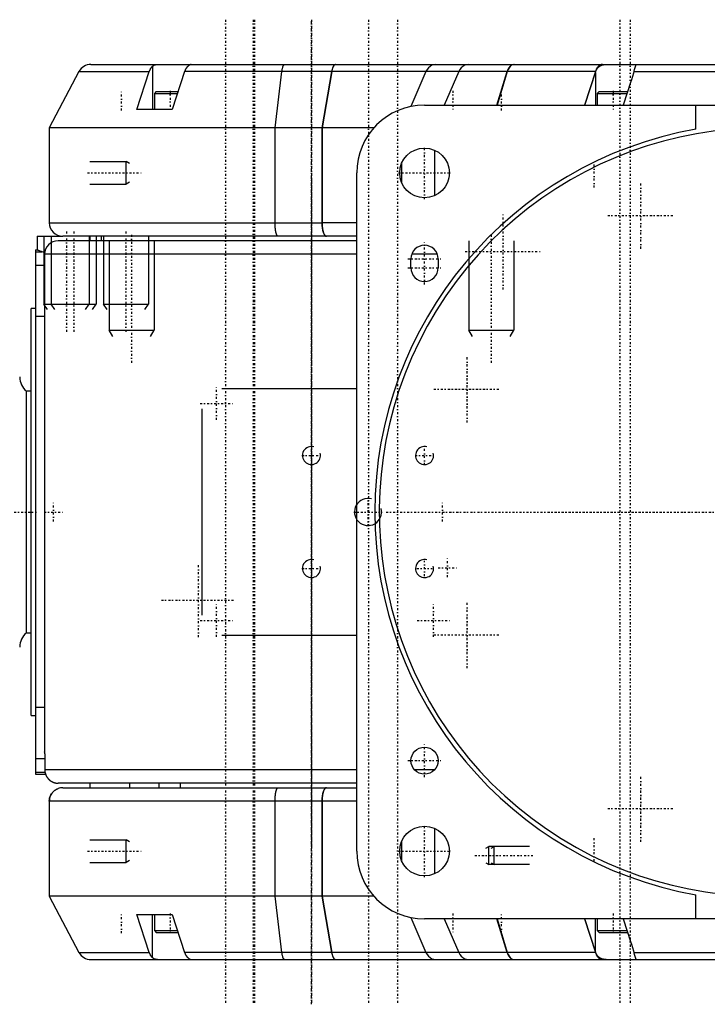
# Model space of a CAD drawing. Extents: x -545 to 345, y -109 to 109.
# Tile 2 of 4: x -164 to -12, y -109 to 109. Entities that reach past the tile are written whole.
import ezdxf

# ---------------------------------------------------------------- set-up
doc = ezdxf.new("R2010")
doc.units = 0
doc.linetypes.add('CENTER', pattern=[1.5, 0.45, -0.5, 0.05, -0.5])
for name, color, linetype in [('AM_0', 7, 'CONTINUOUS'), ('AM_10', 7, 'CONTINUOUS'), ('AM_7', 7, 'CENTER')]:
    doc.layers.add(name, color=color, linetype=linetype)

msp = doc.modelspace()

# ---------------------------------------------------------------- linework, layer by layer
at = {"layer": 'AM_0', "color": 7, "linetype": 'CONTINUOUS'}
for p, q in [((-148.75, 99), (30.75, 99)), ((-135.17, 98.57), (-135.17, 89)), ((-151.4, 97.41), (-158, 85)), ((-151.4, 97.41), (-135.85, 97.41)), ((-138.62, 89), (-135.85, 97.41)), ((-128.04, 97.41), (-130.8, 89)), ((-95.55, 97.41), (-128.04, 97.41)), ((-108.06, 85), (-106.53, 97.41)), ((-95.55, 97.41), (-97.7, 85)), ((-95.52, 97.41), (-97.67, 85)), ((-56.77, 97.41), (-95.52, 97.41)), ((-74.69, 97.41), (-78.05, 89.69)), ((-67.42, 97.41), (-70.65, 90)), ((-59.03, 90), (-56.77, 97.41)), ((-56.71, 97.41), (-58.97, 90)), ((-37.15, 97.41), (-56.71, 97.41)), ((-37.25, 97.41), (-39.61, 90.01)), ((-39.58, 90.01), (-37.15, 97.41)), ((-37.25, 97.12), (-37.25, 90)), ((-28.76, 97.41), (33.4, 97.41)), ((-29.37, 95.22), (-31.11, 90)), ((-134.33, 93), (-134.73, 92.6)), ((-134.73, 92.6), (-134.73, 89)), ((-134.73, 92.6), (-129.61, 92.6)), ((-134.33, 93), (-129.48, 93)), ((-36.41, 93), (-36.81, 92.6)), ((-36.81, 92.6), (-36.81, 90)), ((-36.81, 92.6), (-30.24, 92.6)), ((-36.41, 93), (-30.21, 93)), ((-30.14, 92.93), (-30.21, 93)), ((-75, 90), (75, 90)), ((-15, 84.68), (-15, 90)), ((-130.8, 89), (-138.62, 89)), ((-158, 85), (-158, 64)), ((-97.7, 85), (-158, 85)), ((-108.06, 64), (-108.06, 85)), ((-97.7, 85), (-97.7, 64)), ((-86.17, 85), (-97.67, 85)), ((-97.67, 85), (-97.67, 64)), ((-72.83, 80.05), (-72.83, 69.95)), ((-80.09, 77.08), (-80.09, 72.92)), ((-90, -75), (-90, 75)), ((-158, 64), (-97.7, 64)), ((-90, 64), (-97.67, 64)), ((-160.65, 61), (-160.65, 57.99)), ((-160.65, 61), (-155, 61)), ((-89.99, 61), (-155, 61)), ((-149, 61), (-149, 60)), ((-146.5, 61), (-146.5, 60)), ((-89.99, 60), (-156, 60)), ((-161, 58), (-160.65, 58)), ((-161, 58), (-161, -58)), ((-161, 57.58), (-159.63, 57.58)), ((-159, 57), (-159, -53)), ((-89.99, 57), (-159, 57)), ((-72.17, 57), (-77.82, 57)), ((-161, 54.61), (-159, 54.61)), ((-78, 54), (-78, 56)), ((-72, 56), (-72, 54)), ((-161, 45), (-162, 45)), ((-162, -45), (-162, 45)), ((-160.97, 43.27), (-161, 43.3)), ((-159, 43.27), (-160.97, 43.27)), ((-159, 43.2), (-160.97, 43.27)), ((-162, 26.75), (-163, 26.75)), ((-163, -26.75), (-163, 26.75)), ((-90, 27.25), (-119.84, 27.25)), ((-124.25, 22.84), (-124.25, -22.84)), ((-163, -26.75), (-162, -26.75)), ((-119.84, -27.25), (-90, -27.25)), ((-161, -43.3), (-160.97, -43.27)), ((-160.97, -43.27), (-159, -43.2)), ((-159, -43.27), (-160.97, -43.27)), ((-162, -45), (-161, -45)), ((-159, -53.14), (-159, -53.02)), ((-158.97, -54.61), (-161, -54.61)), ((-158.97, -55), (-158.97, -57)), ((-161, -57.58), (-158.91, -57.58)), ((-161, -58), (-158.79, -58)), ((-89.99, -57), (-158.97, -57)), ((-72.74, -57), (-77.23, -57)), ((-89.99, -60), (-156, -60)), ((-149, -60), (-149, -61)), ((-140.21, -60), (-140.21, -61)), ((-133.78, -60), (-133.78, -61)), ((-129, -60), (-129, -61)), ((-156, -61.17), (-156, -61.18)), ((-155, -61), (-89.99, -61)), ((-97.7, -64), (-157.97, -64)), ((-157.97, -64), (-157.97, -66)), ((-108.06, -85), (-108.06, -64)), ((-97.7, -64), (-97.7, -85)), ((-90, -64), (-97.67, -64)), ((-97.67, -64), (-97.67, -85)), ((-158, -68), (-158, -85)), ((-72.83, -69.95), (-72.83, -80.05)), ((-80.09, -72.92), (-80.09, -77.08)), ((-15, -90), (-15, -84.68)), ((-158, -85), (-151.4, -97.41)), ((-97.7, -85), (-158, -85)), ((-106.53, -97.41), (-108.06, -85)), ((-97.7, -85), (-95.55, -97.41)), ((-86.17, -85), (-97.67, -85)), ((-97.67, -85), (-95.52, -97.41)), ((-135.85, -97.41), (-138.62, -89)), ((-138.62, -89), (-130.8, -89)), ((-135.17, -98.57), (-135.17, -89)), ((-134.73, -89), (-134.73, -92.6)), ((-130.8, -89), (-128.04, -97.41)), ((-78.05, -89.69), (-74.69, -97.41)), ((75, -90), (-75, -90)), ((-70.65, -90), (-67.42, -97.41)), ((-56.77, -97.41), (-59.03, -90)), ((-58.97, -90), (-56.71, -97.41)), ((-39.61, -90.01), (-37.25, -97.41)), ((-37.15, -97.41), (-39.58, -90.01)), ((-37.25, -97.12), (-37.25, -90)), ((-36.81, -90), (-36.81, -92.6)), ((-31.11, -90), (-29.37, -95.22)), ((-134.73, -92.6), (-134.33, -93)), ((-134.73, -92.6), (-129.61, -92.6)), ((-134.33, -93), (-129.48, -93)), ((-36.81, -92.6), (-36.41, -93)), ((-36.81, -92.6), (-30.24, -92.6)), ((-36.41, -93), (-30.21, -93)), ((-30.21, -93), (-30.14, -92.93)), ((-151.4, -97.41), (-135.85, -97.41)), ((-95.55, -97.41), (-128.04, -97.41)), ((-56.77, -97.41), (-95.52, -97.41)), ((-37.15, -97.41), (-56.71, -97.41)), ((-28.76, -97.41), (33.4, -97.41)), ((-148.75, -99), (30.75, -99)), ((-134.03, -99), (-126.57, -99))]:
    msp.add_line(p, q, dxfattribs=at)
for points in [[(-94.69, 99), (-94.86, 98.95), (-95.03, 98.81), (-95.19, 98.57), (-95.33, 98.25), (-95.45, 97.86), (-95.55, 97.41)], [(-72.52, 99), (-72.96, 98.95), (-73.38, 98.81), (-73.78, 98.57), (-74.14, 98.25), (-74.44, 97.86), (-74.69, 97.41)], [(-65.25, 99), (-65.7, 98.95), (-66.12, 98.81), (-66.52, 98.57), (-66.88, 98.25), (-67.18, 97.86), (-67.42, 97.41)], [(-55.25, 99), (-55.56, 98.95), (-55.85, 98.81), (-56.13, 98.57), (-56.38, 98.25), (-56.6, 97.86), (-56.77, 97.41)], [(-55.19, 99), (-55.5, 98.95), (-55.8, 98.81), (-56.08, 98.57), (-56.33, 98.25), (-56.54, 97.86), (-56.71, 97.41)], [(-97.7, 64), (-97.68, 63.41), (-97.62, 62.85), (-97.53, 62.33), (-97.41, 61.88), (-97.26, 61.51), (-97.09, 61.23), (-96.91, 61.06), (-96.72, 61)], [(-96.72, -61), (-96.91, -61.06), (-97.09, -61.23), (-97.26, -61.51), (-97.41, -61.88), (-97.53, -62.33), (-97.62, -62.85), (-97.68, -63.41), (-97.7, -64)], [(-95.55, -97.41), (-95.45, -97.86), (-95.33, -98.25), (-95.19, -98.57), (-95.03, -98.81), (-94.86, -98.95), (-94.69, -99)], [(-74.69, -97.41), (-74.44, -97.86), (-74.14, -98.25), (-73.78, -98.57), (-73.38, -98.81), (-72.96, -98.95), (-72.52, -99)], [(-67.42, -97.41), (-67.18, -97.86), (-66.88, -98.25), (-66.52, -98.57), (-66.12, -98.81), (-65.7, -98.95), (-65.25, -99)], [(-56.77, -97.41), (-56.6, -97.86), (-56.38, -98.25), (-56.13, -98.57), (-55.85, -98.81), (-55.56, -98.95), (-55.25, -99)], [(-56.71, -97.41), (-56.54, -97.86), (-56.33, -98.25), (-56.08, -98.57), (-55.8, -98.81), (-55.5, -98.95), (-55.19, -99)]]:
    msp.add_lwpolyline(points, dxfattribs=at)
for points in [[(-135.85, 97.41, 0), (-135.83, 97.45, 0), (-135.81, 97.53, 0), (-135.78, 97.6, 0), (-135.76, 97.64, 0), (-135.75, 97.68, 0), (-135.71, 97.76, 0), (-135.68, 97.83, 0), (-135.65, 97.9, 0), (-135.61, 97.97, 0), (-135.57, 98.03, 0), (-135.56, 98.07, 0), (-135.54, 98.1, 0), (-135.5, 98.16, 0), (-135.46, 98.21, 0), (-135.42, 98.27, 0), (-135.38, 98.33, 0), (-135.33, 98.39, 0), (-135.31, 98.41, 0), (-135.29, 98.44, 0), (-135.24, 98.49, 0), (-135.19, 98.54, 0), (-135.17, 98.57, 0)], [(-135.17, 98.57, 0), (-135.15, 98.59, 0), (-135.1, 98.63, 0), (-135.04, 98.68, 0), (-135.02, 98.7, 0), (-134.99, 98.72, 0), (-134.93, 98.75, 0), (-134.88, 98.79, 0), (-134.82, 98.82, 0), (-134.76, 98.85, 0), (-134.7, 98.88, 0), (-134.66, 98.89, 0), (-134.63, 98.9, 0), (-134.57, 98.92, 0), (-134.5, 98.94, 0), (-134.43, 98.96, 0), (-134.36, 98.97, 0), (-134.29, 98.98, 0), (-134.26, 98.99, 0), (-134.22, 98.99, 0), (-134.15, 99, 0), (-134.07, 99, 0), (-134.03, 99, 0)], [(-127.29, 98.63, 0), (-127.32, 98.61, 0), (-127.37, 98.56, 0), (-127.42, 98.5, 0), (-127.45, 98.48, 0), (-127.47, 98.45, 0), (-127.52, 98.39, 0), (-127.57, 98.33, 0), (-127.61, 98.27, 0), (-127.66, 98.21, 0), (-127.7, 98.14, 0), (-127.72, 98.11, 0), (-127.74, 98.08, 0), (-127.78, 98.01, 0), (-127.82, 97.94, 0), (-127.85, 97.86, 0), (-127.89, 97.78, 0), (-127.93, 97.7, 0), (-127.94, 97.66, 0), (-127.96, 97.62, 0), (-127.99, 97.54, 0), (-128.02, 97.45, 0), (-128.04, 97.41, 0)], [(-126.57, 99, 0), (-126.59, 99, 0), (-126.62, 99, 0), (-126.66, 98.99, 0), (-126.67, 98.99, 0), (-126.69, 98.99, 0), (-126.73, 98.98, 0), (-126.76, 98.97, 0), (-126.8, 98.95, 0), (-126.84, 98.94, 0), (-126.88, 98.92, 0), (-126.9, 98.91, 0), (-126.92, 98.9, 0), (-126.96, 98.87, 0), (-127, 98.85, 0), (-127.05, 98.82, 0), (-127.09, 98.79, 0), (-127.13, 98.76, 0), (-127.16, 98.74, 0), (-127.18, 98.73, 0), (-127.22, 98.69, 0), (-127.27, 98.65, 0), (-127.29, 98.63, 0)], [(-106.53, 97.41, 0), (-106.52, 97.49, 0), (-106.5, 97.64, 0), (-106.48, 97.79, 0), (-106.46, 97.86, 0), (-106.45, 97.93, 0), (-106.42, 98.07, 0), (-106.39, 98.19, 0), (-106.36, 98.31, 0), (-106.33, 98.42, 0), (-106.3, 98.52, 0), (-106.28, 98.57, 0), (-106.26, 98.62, 0), (-106.23, 98.7, 0), (-106.19, 98.77, 0), (-106.15, 98.84, 0), (-106.11, 98.89, 0), (-106.07, 98.93, 0), (-106.05, 98.95, 0), (-106.03, 98.97, 0), (-105.99, 98.99, 0), (-105.95, 99, 0), (-105.93, 99, 0)], [(-94.66, 99, 0), (-94.68, 99, 0), (-94.74, 98.99, 0), (-94.8, 98.97, 0), (-94.83, 98.95, 0), (-94.86, 98.93, 0), (-94.92, 98.89, 0), (-94.98, 98.84, 0), (-95.03, 98.77, 0), (-95.08, 98.7, 0), (-95.13, 98.62, 0), (-95.16, 98.58, 0), (-95.18, 98.53, 0), (-95.23, 98.42, 0), (-95.28, 98.31, 0), (-95.32, 98.19, 0), (-95.36, 98.07, 0), (-95.4, 97.94, 0), (-95.42, 97.87, 0), (-95.44, 97.8, 0), (-95.47, 97.65, 0), (-95.51, 97.49, 0), (-95.52, 97.41, 0)], [(-35.66, 99, 0), (-35.71, 99, 0), (-35.82, 98.99, 0), (-35.93, 98.97, 0), (-35.98, 98.95, 0), (-36.03, 98.93, 0), (-36.14, 98.89, 0), (-36.24, 98.84, 0), (-36.34, 98.77, 0), (-36.44, 98.7, 0), (-36.54, 98.62, 0), (-36.59, 98.57, 0), (-36.63, 98.52, 0), (-36.72, 98.42, 0), (-36.81, 98.31, 0), (-36.89, 98.19, 0), (-36.97, 98.06, 0), (-37.04, 97.93, 0), (-37.07, 97.86, 0), (-37.1, 97.79, 0), (-37.17, 97.64, 0), (-37.22, 97.49, 0), (-37.25, 97.41, 0)], [(-37.15, 97.41, 0), (-37.12, 97.49, 0), (-37.06, 97.65, 0), (-36.98, 97.81, 0), (-36.94, 97.88, 0), (-36.9, 97.96, 0), (-36.81, 98.09, 0), (-36.71, 98.23, 0), (-36.6, 98.35, 0), (-36.49, 98.46, 0), (-36.42, 98.52, 0), (-36.4, 98.54, 0), (-36.38, 98.55, 0), (-36.36, 98.56, 0), (-36.35, 98.57, 0), (-36.33, 98.58, 0), (-36.31, 98.6, 0), (-36.3, 98.61, 0), (-36.29, 98.61, 0), (-36.27, 98.63, 0), (-36.24, 98.64, 0), (-36.23, 98.65, 0), (-36.22, 98.66, 0), (-36.2, 98.67, 0), (-36.17, 98.69, 0), (-36.15, 98.7, 0), (-36.13, 98.71, 0), (-36.1, 98.73, 0), (-36.09, 98.73, 0), (-36.08, 98.74, 0), (-36.05, 98.75, 0), (-36.03, 98.76, 0), (-35.94, 98.8, 0), (-35.79, 98.86, 0), (-35.63, 98.91, 0), (-35.46, 98.94, 0), (-35.38, 98.96, 0), (-35.29, 98.97, 0), (-35.12, 98.99, 0), (-34.94, 99, 0), (-34.85, 99, 0)], [(-28.31, 98.94, 0), (-28.31, 98.93, 0), (-28.31, 98.9, 0), (-28.32, 98.86, 0), (-28.33, 98.83, 0), (-28.34, 98.81, 0), (-28.35, 98.75, 0), (-28.37, 98.69, 0), (-28.4, 98.63, 0), (-28.42, 98.55, 0), (-28.45, 98.47, 0), (-28.47, 98.43, 0), (-28.48, 98.38, 0), (-28.51, 98.29, 0), (-28.55, 98.19, 0), (-28.58, 98.08, 0), (-28.62, 97.97, 0), (-28.65, 97.85, 0), (-28.67, 97.79, 0), (-28.68, 97.73, 0), (-28.72, 97.61, 0), (-28.75, 97.48, 0), (-28.76, 97.41, 0)], [(-28.36, 99, 0), (-28.35, 99, 0), (-28.35, 99, 0), (-28.34, 99, 0), (-28.34, 99, 0), (-28.34, 99, 0), (-28.34, 99, 0), (-28.33, 98.99, 0), (-28.33, 98.99, 0), (-28.33, 98.99, 0), (-28.32, 98.99, 0), (-28.32, 98.99, 0), (-28.32, 98.98, 0), (-28.32, 98.98, 0), (-28.32, 98.98, 0), (-28.31, 98.97, 0), (-28.31, 98.97, 0), (-28.31, 98.96, 0), (-28.31, 98.96, 0), (-28.31, 98.96, 0), (-28.31, 98.95, 0), (-28.31, 98.95, 0), (-28.31, 98.94, 0)], [(-28.76, 97.41, 0), (-28.85, 97.05, 0), (-29.03, 96.32, 0), (-29.25, 95.59, 0), (-29.37, 95.22, 0)], [(-107.36, 61, 0), (-107.36, 61, 0), (-107.38, 61, 0), (-107.39, 61, 0), (-107.39, 61, 0), (-107.4, 61, 0), (-107.41, 61.01, 0), (-107.42, 61.01, 0), (-107.43, 61.01, 0), (-107.44, 61.02, 0), (-107.45, 61.02, 0), (-107.45, 61.03, 0), (-107.46, 61.03, 0), (-107.47, 61.03, 0), (-107.48, 61.04, 0), (-107.49, 61.05, 0), (-107.5, 61.06, 0), (-107.51, 61.07, 0), (-107.51, 61.07, 0), (-107.52, 61.08, 0), (-107.53, 61.09, 0), (-107.53, 61.1, 0), (-107.54, 61.1, 0), (-107.54, 61.11, 0), (-107.55, 61.12, 0), (-107.56, 61.13, 0), (-107.57, 61.14, 0), (-107.57, 61.14, 0), (-107.58, 61.16, 0), (-107.59, 61.17, 0), (-107.6, 61.19, 0), (-107.61, 61.2, 0), (-107.62, 61.22, 0), (-107.63, 61.23, 0), (-107.63, 61.24, 0), (-107.64, 61.25, 0), (-107.65, 61.27, 0), (-107.66, 61.29, 0), (-107.67, 61.31, 0), (-107.68, 61.33, 0), (-107.68, 61.34, 0), (-107.69, 61.35, 0), (-107.69, 61.37, 0), (-107.7, 61.39, 0), (-107.71, 61.41, 0), (-107.72, 61.43, 0), (-107.73, 61.46, 0), (-107.73, 61.47, 0), (-107.74, 61.48, 0), (-107.75, 61.5, 0), (-107.76, 61.53, 0), (-107.76, 61.55, 0), (-107.77, 61.58, 0), (-107.78, 61.6, 0), (-107.78, 61.62, 0), (-107.79, 61.63, 0), (-107.8, 61.66, 0), (-107.8, 61.69, 0), (-107.81, 61.71, 0), (-107.82, 61.74, 0), (-107.83, 61.77, 0), (-107.83, 61.79, 0), (-107.83, 61.8, 0), (-107.84, 61.83, 0), (-107.85, 61.86, 0), (-107.85, 61.88, 0), (-107.86, 61.89, 0), (-107.86, 61.92, 0), (-107.87, 61.95, 0), (-107.87, 61.97, 0), (-107.88, 61.99, 0), (-107.88, 62.02, 0), (-107.89, 62.05, 0), (-107.9, 62.09, 0), (-107.9, 62.12, 0), (-107.91, 62.15, 0), (-107.91, 62.17, 0), (-107.92, 62.19, 0), (-107.92, 62.22, 0), (-107.93, 62.26, 0), (-107.93, 62.29, 0), (-107.94, 62.33, 0), (-107.95, 62.37, 0), (-107.95, 62.39, 0), (-107.95, 62.4, 0), (-107.96, 62.44, 0), (-107.96, 62.48, 0), (-107.97, 62.52, 0), (-107.97, 62.55, 0), (-107.98, 62.59, 0), (-107.98, 62.61, 0), (-107.98, 62.63, 0), (-107.99, 62.67, 0), (-107.99, 62.71, 0), (-108, 62.75, 0), (-108, 62.79, 0), (-108, 62.83, 0), (-108.01, 62.85, 0), (-108.01, 62.87, 0), (-108.01, 62.91, 0), (-108.02, 62.95, 0), (-108.02, 62.99, 0), (-108.02, 63.03, 0), (-108.03, 63.08, 0), (-108.03, 63.1, 0), (-108.03, 63.12, 0), (-108.03, 63.16, 0), (-108.03, 63.2, 0), (-108.04, 63.22, 0), (-108.04, 63.24, 0), (-108.04, 63.29, 0), (-108.04, 63.33, 0), (-108.04, 63.35, 0), (-108.04, 63.37, 0), (-108.05, 63.41, 0), (-108.05, 63.46, 0), (-108.05, 63.5, 0), (-108.05, 63.54, 0), (-108.05, 63.59, 0), (-108.05, 63.61, 0), (-108.05, 63.63, 0), (-108.06, 63.67, 0), (-108.06, 63.72, 0), (-108.06, 63.76, 0), (-108.06, 63.8, 0), (-108.06, 63.85, 0), (-108.06, 63.87, 0), (-108.06, 63.89, 0), (-108.06, 63.93, 0), (-108.06, 63.98, 0), (-108.06, 64, 0)], [(-97.67, 64, 0), (-97.67, 63.98, 0), (-97.67, 63.94, 0), (-97.67, 63.9, 0), (-97.67, 63.87, 0), (-97.67, 63.85, 0), (-97.67, 63.81, 0), (-97.67, 63.77, 0), (-97.67, 63.72, 0), (-97.67, 63.68, 0), (-97.66, 63.64, 0), (-97.66, 63.61, 0), (-97.66, 63.59, 0), (-97.66, 63.55, 0), (-97.66, 63.5, 0), (-97.66, 63.46, 0), (-97.65, 63.41, 0), (-97.65, 63.37, 0), (-97.65, 63.35, 0), (-97.65, 63.33, 0), (-97.64, 63.28, 0), (-97.64, 63.24, 0), (-97.64, 63.22, 0), (-97.64, 63.2, 0), (-97.63, 63.15, 0), (-97.63, 63.11, 0), (-97.63, 63.09, 0), (-97.62, 63.07, 0), (-97.62, 63.03, 0), (-97.61, 62.99, 0), (-97.61, 62.95, 0), (-97.6, 62.91, 0), (-97.6, 62.87, 0), (-97.6, 62.85, 0), (-97.59, 62.83, 0), (-97.59, 62.79, 0), (-97.58, 62.76, 0), (-97.58, 62.72, 0), (-97.57, 62.68, 0), (-97.56, 62.64, 0), (-97.56, 62.62, 0), (-97.56, 62.6, 0), (-97.55, 62.56, 0), (-97.54, 62.52, 0), (-97.54, 62.48, 0), (-97.53, 62.45, 0), (-97.52, 62.41, 0), (-97.52, 62.39, 0), (-97.51, 62.37, 0), (-97.51, 62.33, 0), (-97.5, 62.3, 0), (-97.49, 62.26, 0), (-97.48, 62.22, 0), (-97.47, 62.19, 0), (-97.47, 62.17, 0), (-97.46, 62.15, 0), (-97.45, 62.12, 0), (-97.45, 62.08, 0), (-97.44, 62.05, 0), (-97.43, 62.02, 0), (-97.42, 61.98, 0), (-97.41, 61.97, 0), (-97.41, 61.95, 0), (-97.4, 61.92, 0), (-97.39, 61.89, 0), (-97.38, 61.88, 0), (-97.38, 61.86, 0), (-97.37, 61.83, 0), (-97.36, 61.81, 0), (-97.35, 61.79, 0), (-97.35, 61.78, 0), (-97.34, 61.75, 0), (-97.33, 61.72, 0), (-97.32, 61.69, 0), (-97.31, 61.66, 0), (-97.3, 61.64, 0), (-97.29, 61.62, 0), (-97.28, 61.61, 0), (-97.27, 61.58, 0), (-97.26, 61.56, 0), (-97.25, 61.53, 0), (-97.24, 61.51, 0), (-97.22, 61.48, 0), (-97.22, 61.47, 0), (-97.21, 61.46, 0), (-97.2, 61.43, 0), (-97.19, 61.41, 0), (-97.17, 61.39, 0), (-97.16, 61.37, 0), (-97.15, 61.35, 0), (-97.14, 61.34, 0), (-97.14, 61.33, 0), (-97.12, 61.31, 0), (-97.11, 61.29, 0), (-97.1, 61.27, 0), (-97.09, 61.25, 0), (-97.07, 61.24, 0), (-97.07, 61.23, 0), (-97.06, 61.22, 0), (-97.05, 61.2, 0), (-97.04, 61.19, 0), (-97.02, 61.18, 0), (-97.01, 61.16, 0), (-97, 61.15, 0), (-96.99, 61.14, 0), (-96.98, 61.13, 0), (-96.97, 61.12, 0), (-96.95, 61.11, 0), (-96.95, 61.1, 0), (-96.94, 61.1, 0), (-96.93, 61.09, 0), (-96.91, 61.08, 0), (-96.91, 61.07, 0), (-96.9, 61.07, 0), (-96.88, 61.06, 0), (-96.87, 61.05, 0), (-96.86, 61.04, 0), (-96.84, 61.03, 0), (-96.83, 61.03, 0), (-96.82, 61.02, 0), (-96.81, 61.02, 0), (-96.8, 61.02, 0), (-96.78, 61.01, 0), (-96.77, 61.01, 0), (-96.76, 61.01, 0), (-96.74, 61, 0), (-96.73, 61, 0), (-96.73, 61, 0), (-96.71, 61, 0), (-96.7, 61, 0), (-96.69, 61, 0)], [(-159.63, 57.58, 0), (-159.68, 57.6, 0), (-159.79, 57.63, 0), (-159.89, 57.66, 0), (-159.94, 57.68, 0), (-159.98, 57.69, 0), (-160.07, 57.73, 0), (-160.15, 57.76, 0), (-160.23, 57.78, 0), (-160.3, 57.81, 0), (-160.36, 57.84, 0), (-160.39, 57.85, 0), (-160.42, 57.86, 0), (-160.47, 57.88, 0), (-160.52, 57.9, 0), (-160.55, 57.92, 0), (-160.59, 57.94, 0), (-160.61, 57.95, 0), (-160.62, 57.96, 0), (-160.63, 57.96, 0), (-160.64, 57.97, 0), (-160.65, 57.98, 0), (-160.65, 57.99, 0)], [(-158.98, 57.41, 0), (-159.1, 57.44, 0), (-159.32, 57.49, 0), (-159.53, 57.55, 0), (-159.63, 57.58, 0)], [(-159, -53, 0), (-159, -53, 0), (-159, -53, 0), (-159, -53, 0), (-159, -53, 0), (-159, -53, 0), (-159, -53, 0), (-159, -53.01, 0), (-159, -53.01, 0), (-159, -53.01, 0), (-159, -53.01, 0), (-159, -53.02, 0), (-159, -53.02, 0), (-159, -53.02, 0), (-159, -53.03, 0), (-159, -53.03, 0), (-159, -53.04, 0), (-159, -53.04, 0), (-159, -53.05, 0), (-159, -53.05, 0), (-159, -53.06, 0), (-159, -53.06, 0), (-159, -53.07, 0), (-159, -53.07, 0), (-159, -53.08, 0), (-159, -53.09, 0), (-159, -53.09, 0), (-159, -53.1, 0), (-159, -53.11, 0), (-159, -53.12, 0), (-159, -53.13, 0), (-159, -53.14, 0), (-159, -53.15, 0), (-159, -53.15, 0), (-158.99, -53.16, 0), (-158.99, -53.17, 0), (-158.99, -53.18, 0), (-158.99, -53.19, 0), (-158.99, -53.21, 0), (-158.99, -53.22, 0), (-158.99, -53.23, 0), (-158.99, -53.23, 0), (-158.99, -53.25, 0), (-158.99, -53.26, 0), (-158.99, -53.28, 0), (-158.99, -53.29, 0), (-158.99, -53.31, 0), (-158.99, -53.32, 0), (-158.99, -53.32, 0), (-158.99, -53.34, 0), (-158.99, -53.36, 0), (-158.99, -53.37, 0), (-158.99, -53.39, 0), (-158.99, -53.41, 0), (-158.99, -53.42, 0), (-158.99, -53.43, 0), (-158.99, -53.44, 0), (-158.99, -53.46, 0), (-158.99, -53.48, 0), (-158.99, -53.5, 0), (-158.98, -53.52, 0), (-158.98, -53.53, 0), (-158.98, -53.54, 0), (-158.98, -53.56, 0), (-158.98, -53.58, 0), (-158.98, -53.59, 0), (-158.98, -53.6, 0), (-158.98, -53.62, 0), (-158.98, -53.64, 0), (-158.98, -53.65, 0), (-158.98, -53.66, 0), (-158.98, -53.68, 0), (-158.98, -53.7, 0), (-158.98, -53.72, 0), (-158.98, -53.74, 0), (-158.98, -53.77, 0), (-158.98, -53.78, 0), (-158.98, -53.79, 0), (-158.98, -53.81, 0), (-158.98, -53.84, 0), (-158.98, -53.86, 0), (-158.98, -53.88, 0), (-158.98, -53.91, 0), (-158.98, -53.92, 0), (-158.98, -53.93, 0), (-158.98, -53.96, 0), (-158.97, -53.98, 0), (-158.97, -54.01, 0), (-158.97, -54.03, 0), (-158.97, -54.06, 0), (-158.97, -54.07, 0), (-158.97, -54.09, 0), (-158.97, -54.11, 0), (-158.97, -54.14, 0), (-158.97, -54.17, 0), (-158.97, -54.19, 0), (-158.97, -54.22, 0), (-158.97, -54.23, 0), (-158.97, -54.25, 0), (-158.97, -54.28, 0), (-158.97, -54.3, 0), (-158.97, -54.33, 0), (-158.97, -54.36, 0), (-158.97, -54.39, 0), (-158.97, -54.4, 0), (-158.97, -54.42, 0), (-158.97, -54.44, 0), (-158.97, -54.47, 0), (-158.97, -54.49, 0), (-158.97, -54.5, 0), (-158.97, -54.53, 0), (-158.97, -54.56, 0), (-158.97, -54.57, 0), (-158.97, -54.59, 0), (-158.97, -54.62, 0), (-158.97, -54.64, 0), (-158.97, -54.67, 0), (-158.97, -54.7, 0), (-158.97, -54.73, 0), (-158.97, -54.74, 0), (-158.97, -54.76, 0), (-158.97, -54.79, 0), (-158.97, -54.82, 0), (-158.97, -54.84, 0), (-158.97, -54.87, 0), (-158.97, -54.9, 0), (-158.97, -54.92, 0), (-158.97, -54.93, 0), (-158.97, -54.96, 0), (-158.97, -54.99, 0), (-158.97, -55, 0)], [(-158.97, -57, 0), (-158.97, -57.02, 0), (-158.97, -57.06, 0), (-158.96, -57.1, 0), (-158.96, -57.12, 0), (-158.96, -57.15, 0), (-158.96, -57.19, 0), (-158.96, -57.23, 0), (-158.95, -57.27, 0), (-158.95, -57.32, 0), (-158.94, -57.36, 0), (-158.94, -57.38, 0), (-158.94, -57.41, 0), (-158.93, -57.45, 0), (-158.93, -57.49, 0), (-158.92, -57.54, 0), (-158.91, -57.58, 0), (-158.9, -57.62, 0), (-158.9, -57.65, 0), (-158.89, -57.67, 0), (-158.88, -57.71, 0), (-158.87, -57.75, 0), (-158.86, -57.78, 0), (-158.86, -57.8, 0), (-158.85, -57.84, 0), (-158.83, -57.88, 0), (-158.83, -57.9, 0), (-158.82, -57.92, 0), (-158.81, -57.96, 0), (-158.79, -58, 0), (-158.78, -58.04, 0), (-158.76, -58.08, 0), (-158.75, -58.12, 0), (-158.74, -58.14, 0), (-158.73, -58.16, 0), (-158.72, -58.2, 0), (-158.7, -58.24, 0), (-158.68, -58.27, 0), (-158.66, -58.31, 0), (-158.64, -58.35, 0), (-158.63, -58.37, 0), (-158.63, -58.39, 0), (-158.6, -58.43, 0), (-158.58, -58.47, 0), (-158.56, -58.5, 0), (-158.54, -58.54, 0), (-158.52, -58.58, 0), (-158.5, -58.6, 0), (-158.49, -58.62, 0), (-158.47, -58.65, 0), (-158.44, -58.69, 0), (-158.42, -58.73, 0), (-158.39, -58.76, 0), (-158.37, -58.8, 0), (-158.35, -58.82, 0), (-158.34, -58.84, 0), (-158.31, -58.87, 0), (-158.28, -58.9, 0), (-158.26, -58.94, 0), (-158.23, -58.97, 0), (-158.2, -59, 0), (-158.19, -59.02, 0), (-158.17, -59.03, 0), (-158.14, -59.06, 0), (-158.11, -59.09, 0), (-158.1, -59.11, 0), (-158.08, -59.12, 0), (-158.06, -59.15, 0), (-158.03, -59.18, 0), (-158.01, -59.2, 0), (-157.99, -59.21, 0), (-157.96, -59.24, 0), (-157.93, -59.27, 0), (-157.9, -59.29, 0), (-157.86, -59.32, 0), (-157.83, -59.35, 0), (-157.81, -59.36, 0), (-157.8, -59.38, 0), (-157.76, -59.4, 0), (-157.72, -59.43, 0), (-157.69, -59.46, 0), (-157.65, -59.48, 0), (-157.61, -59.51, 0), (-157.6, -59.52, 0), (-157.58, -59.53, 0), (-157.54, -59.55, 0), (-157.5, -59.58, 0), (-157.46, -59.6, 0), (-157.43, -59.62, 0), (-157.39, -59.64, 0), (-157.37, -59.65, 0), (-157.35, -59.66, 0), (-157.31, -59.68, 0), (-157.27, -59.7, 0), (-157.23, -59.72, 0), (-157.19, -59.74, 0), (-157.16, -59.75, 0), (-157.14, -59.76, 0), (-157.12, -59.77, 0), (-157.08, -59.78, 0), (-157.04, -59.8, 0), (-157, -59.81, 0), (-156.96, -59.83, 0), (-156.92, -59.84, 0), (-156.9, -59.85, 0), (-156.88, -59.86, 0), (-156.84, -59.87, 0), (-156.8, -59.88, 0), (-156.78, -59.89, 0), (-156.76, -59.89, 0), (-156.71, -59.91, 0), (-156.67, -59.92, 0), (-156.65, -59.92, 0), (-156.63, -59.93, 0), (-156.58, -59.94, 0), (-156.54, -59.94, 0), (-156.5, -59.95, 0), (-156.45, -59.96, 0), (-156.41, -59.97, 0), (-156.39, -59.97, 0), (-156.36, -59.97, 0), (-156.32, -59.98, 0), (-156.28, -59.98, 0), (-156.23, -59.99, 0), (-156.19, -59.99, 0), (-156.15, -59.99, 0), (-156.13, -60, 0), (-156.1, -60, 0), (-156.06, -60, 0), (-156.02, -60, 0), (-156, -60, 0)], [(-157.97, -64, 0), (-157.96, -63.9, 0), (-157.95, -63.7, 0), (-157.92, -63.5, 0), (-157.9, -63.39, 0), (-157.88, -63.29, 0), (-157.82, -63.09, 0), (-157.76, -62.9, 0), (-157.68, -62.73, 0), (-157.59, -62.54, 0), (-157.48, -62.37, 0), (-157.42, -62.28, 0), (-157.36, -62.2, 0), (-157.23, -62.04, 0), (-157.1, -61.89, 0), (-156.96, -61.76, 0), (-156.8, -61.63, 0), (-156.63, -61.5, 0), (-156.54, -61.45, 0), (-156.45, -61.39, 0), (-156.27, -61.3, 0), (-156.09, -61.22, 0), (-156, -61.18, 0)], [(-156, -61.18, 0), (-156.09, -61.22, 0), (-156.27, -61.3, 0), (-156.45, -61.39, 0), (-156.54, -61.45, 0), (-156.63, -61.5, 0), (-156.8, -61.63, 0), (-156.96, -61.76, 0), (-157.1, -61.89, 0), (-157.23, -62.04, 0), (-157.36, -62.2, 0), (-157.42, -62.28, 0), (-157.48, -62.37, 0), (-157.59, -62.54, 0), (-157.68, -62.73, 0), (-157.76, -62.9, 0), (-157.82, -63.09, 0), (-157.88, -63.29, 0), (-157.9, -63.39, 0), (-157.92, -63.5, 0), (-157.95, -63.7, 0), (-157.96, -63.9, 0), (-157.97, -64, 0)], [(-108.06, -64, 0), (-108.06, -63.98, 0), (-108.06, -63.93, 0), (-108.06, -63.89, 0), (-108.06, -63.87, 0), (-108.06, -63.85, 0), (-108.06, -63.8, 0), (-108.06, -63.76, 0), (-108.06, -63.72, 0), (-108.06, -63.67, 0), (-108.05, -63.63, 0), (-108.05, -63.61, 0), (-108.05, -63.59, 0), (-108.05, -63.54, 0), (-108.05, -63.5, 0), (-108.05, -63.46, 0), (-108.05, -63.41, 0), (-108.04, -63.37, 0), (-108.04, -63.35, 0), (-108.04, -63.33, 0), (-108.04, -63.29, 0), (-108.04, -63.24, 0), (-108.04, -63.22, 0), (-108.03, -63.2, 0), (-108.03, -63.16, 0), (-108.03, -63.12, 0), (-108.03, -63.1, 0), (-108.03, -63.08, 0), (-108.02, -63.03, 0), (-108.02, -62.99, 0), (-108.02, -62.95, 0), (-108.01, -62.91, 0), (-108.01, -62.87, 0), (-108.01, -62.85, 0), (-108, -62.83, 0), (-108, -62.79, 0), (-108, -62.75, 0), (-107.99, -62.71, 0), (-107.99, -62.67, 0), (-107.98, -62.63, 0), (-107.98, -62.61, 0), (-107.98, -62.59, 0), (-107.97, -62.55, 0), (-107.97, -62.52, 0), (-107.96, -62.48, 0), (-107.96, -62.44, 0), (-107.95, -62.4, 0), (-107.95, -62.39, 0), (-107.95, -62.37, 0), (-107.94, -62.33, 0), (-107.93, -62.29, 0), (-107.93, -62.26, 0), (-107.92, -62.22, 0), (-107.92, -62.19, 0), (-107.91, -62.17, 0), (-107.91, -62.15, 0), (-107.9, -62.12, 0), (-107.9, -62.09, 0), (-107.89, -62.05, 0), (-107.88, -62.02, 0), (-107.88, -61.99, 0), (-107.87, -61.97, 0), (-107.87, -61.95, 0), (-107.86, -61.92, 0), (-107.86, -61.89, 0), (-107.85, -61.88, 0), (-107.85, -61.86, 0), (-107.84, -61.83, 0), (-107.83, -61.8, 0), (-107.83, -61.79, 0), (-107.83, -61.77, 0), (-107.82, -61.74, 0), (-107.81, -61.71, 0), (-107.8, -61.69, 0), (-107.8, -61.66, 0), (-107.79, -61.63, 0), (-107.78, -61.62, 0), (-107.78, -61.6, 0), (-107.77, -61.58, 0), (-107.76, -61.55, 0), (-107.76, -61.53, 0), (-107.75, -61.5, 0), (-107.74, -61.48, 0), (-107.73, -61.47, 0), (-107.73, -61.46, 0), (-107.72, -61.43, 0), (-107.71, -61.41, 0), (-107.7, -61.39, 0), (-107.69, -61.37, 0), (-107.69, -61.35, 0), (-107.68, -61.34, 0), (-107.68, -61.33, 0), (-107.67, -61.31, 0), (-107.66, -61.29, 0), (-107.65, -61.27, 0), (-107.64, -61.25, 0), (-107.63, -61.24, 0), (-107.63, -61.23, 0), (-107.62, -61.22, 0), (-107.61, -61.2, 0), (-107.6, -61.19, 0), (-107.59, -61.17, 0), (-107.58, -61.16, 0), (-107.57, -61.14, 0), (-107.57, -61.14, 0), (-107.56, -61.13, 0), (-107.55, -61.12, 0), (-107.54, -61.11, 0), (-107.54, -61.1, 0), (-107.53, -61.1, 0), (-107.53, -61.09, 0), (-107.52, -61.08, 0), (-107.51, -61.07, 0), (-107.51, -61.07, 0), (-107.5, -61.06, 0), (-107.49, -61.05, 0), (-107.48, -61.04, 0), (-107.47, -61.03, 0), (-107.46, -61.03, 0), (-107.45, -61.03, 0), (-107.45, -61.02, 0), (-107.44, -61.02, 0), (-107.43, -61.01, 0), (-107.42, -61.01, 0), (-107.41, -61.01, 0), (-107.4, -61, 0), (-107.39, -61, 0), (-107.39, -61, 0), (-107.38, -61, 0), (-107.36, -61, 0), (-107.36, -61, 0)], [(-96.69, -61, 0), (-96.7, -61, 0), (-96.71, -61, 0), (-96.73, -61, 0), (-96.73, -61, 0), (-96.74, -61, 0), (-96.76, -61.01, 0), (-96.77, -61.01, 0), (-96.78, -61.01, 0), (-96.8, -61.02, 0), (-96.81, -61.02, 0), (-96.82, -61.02, 0), (-96.83, -61.03, 0), (-96.84, -61.03, 0), (-96.86, -61.04, 0), (-96.87, -61.05, 0), (-96.88, -61.06, 0), (-96.9, -61.07, 0), (-96.91, -61.07, 0), (-96.91, -61.08, 0), (-96.93, -61.09, 0), (-96.94, -61.1, 0), (-96.95, -61.1, 0), (-96.95, -61.11, 0), (-96.97, -61.12, 0), (-96.98, -61.13, 0), (-96.99, -61.14, 0), (-97, -61.15, 0), (-97.01, -61.16, 0), (-97.02, -61.18, 0), (-97.04, -61.19, 0), (-97.05, -61.2, 0), (-97.06, -61.22, 0), (-97.07, -61.23, 0), (-97.07, -61.24, 0), (-97.09, -61.25, 0), (-97.1, -61.27, 0), (-97.11, -61.29, 0), (-97.12, -61.31, 0), (-97.14, -61.33, 0), (-97.14, -61.34, 0), (-97.15, -61.35, 0), (-97.16, -61.37, 0), (-97.17, -61.39, 0), (-97.19, -61.41, 0), (-97.2, -61.43, 0), (-97.21, -61.46, 0), (-97.22, -61.47, 0), (-97.22, -61.48, 0), (-97.24, -61.51, 0), (-97.25, -61.53, 0), (-97.26, -61.56, 0), (-97.27, -61.58, 0), (-97.28, -61.61, 0), (-97.29, -61.62, 0), (-97.3, -61.64, 0), (-97.31, -61.66, 0), (-97.32, -61.69, 0), (-97.33, -61.72, 0), (-97.34, -61.75, 0), (-97.35, -61.78, 0), (-97.35, -61.79, 0), (-97.36, -61.81, 0), (-97.37, -61.83, 0), (-97.38, -61.86, 0), (-97.38, -61.88, 0), (-97.39, -61.89, 0), (-97.4, -61.92, 0), (-97.41, -61.95, 0), (-97.41, -61.97, 0), (-97.42, -61.98, 0), (-97.43, -62.02, 0), (-97.44, -62.05, 0), (-97.45, -62.08, 0), (-97.45, -62.12, 0), (-97.46, -62.15, 0), (-97.47, -62.17, 0), (-97.47, -62.19, 0), (-97.48, -62.22, 0), (-97.49, -62.26, 0), (-97.5, -62.3, 0), (-97.51, -62.33, 0), (-97.51, -62.37, 0), (-97.52, -62.39, 0), (-97.52, -62.41, 0), (-97.53, -62.45, 0), (-97.54, -62.48, 0), (-97.54, -62.52, 0), (-97.55, -62.56, 0), (-97.56, -62.6, 0), (-97.56, -62.62, 0), (-97.56, -62.64, 0), (-97.57, -62.68, 0), (-97.58, -62.72, 0), (-97.58, -62.76, 0), (-97.59, -62.79, 0), (-97.59, -62.83, 0), (-97.6, -62.85, 0), (-97.6, -62.87, 0), (-97.6, -62.91, 0), (-97.61, -62.95, 0), (-97.61, -62.99, 0), (-97.62, -63.03, 0), (-97.62, -63.07, 0), (-97.63, -63.09, 0), (-97.63, -63.11, 0), (-97.63, -63.15, 0), (-97.64, -63.2, 0), (-97.64, -63.22, 0), (-97.64, -63.24, 0), (-97.64, -63.28, 0), (-97.65, -63.33, 0), (-97.65, -63.35, 0), (-97.65, -63.37, 0), (-97.65, -63.41, 0), (-97.66, -63.46, 0), (-97.66, -63.5, 0), (-97.66, -63.55, 0), (-97.66, -63.59, 0), (-97.66, -63.61, 0), (-97.66, -63.64, 0), (-97.67, -63.68, 0), (-97.67, -63.72, 0), (-97.67, -63.77, 0), (-97.67, -63.81, 0), (-97.67, -63.85, 0), (-97.67, -63.87, 0), (-97.67, -63.9, 0), (-97.67, -63.94, 0), (-97.67, -63.98, 0), (-97.67, -64, 0)], [(-157.97, -66, 0), (-157.97, -66.01, 0), (-157.97, -66.04, 0), (-157.97, -66.07, 0), (-157.97, -66.08, 0), (-157.97, -66.1, 0), (-157.97, -66.13, 0), (-157.97, -66.16, 0), (-157.97, -66.18, 0), (-157.97, -66.21, 0), (-157.97, -66.24, 0), (-157.97, -66.26, 0), (-157.97, -66.27, 0), (-157.97, -66.3, 0), (-157.97, -66.33, 0), (-157.97, -66.36, 0), (-157.97, -66.38, 0), (-157.97, -66.41, 0), (-157.97, -66.43, 0), (-157.97, -66.44, 0), (-157.97, -66.47, 0), (-157.97, -66.5, 0), (-157.97, -66.51, 0), (-157.97, -66.53, 0), (-157.97, -66.56, 0), (-157.97, -66.58, 0), (-157.97, -66.6, 0), (-157.97, -66.61, 0), (-157.97, -66.64, 0), (-157.97, -66.67, 0), (-157.97, -66.7, 0), (-157.97, -66.72, 0), (-157.97, -66.75, 0), (-157.97, -66.77, 0), (-157.97, -66.78, 0), (-157.97, -66.81, 0), (-157.97, -66.83, 0), (-157.97, -66.86, 0), (-157.97, -66.89, 0), (-157.97, -66.91, 0), (-157.97, -66.93, 0), (-157.97, -66.94, 0), (-157.97, -66.97, 0), (-157.97, -66.99, 0), (-157.97, -67.02, 0), (-157.97, -67.04, 0), (-157.98, -67.07, 0), (-157.98, -67.08, 0), (-157.98, -67.09, 0), (-157.98, -67.12, 0), (-157.98, -67.14, 0), (-157.98, -67.16, 0), (-157.98, -67.19, 0), (-157.98, -67.21, 0), (-157.98, -67.22, 0), (-157.98, -67.23, 0), (-157.98, -67.26, 0), (-157.98, -67.28, 0), (-157.98, -67.3, 0), (-157.98, -67.32, 0), (-157.98, -67.34, 0), (-157.98, -67.35, 0), (-157.98, -67.36, 0), (-157.98, -67.38, 0), (-157.98, -67.4, 0), (-157.98, -67.41, 0), (-157.98, -67.42, 0), (-157.98, -67.44, 0), (-157.98, -67.46, 0), (-157.98, -67.47, 0), (-157.98, -67.48, 0), (-157.98, -67.5, 0), (-157.99, -67.52, 0), (-157.99, -67.54, 0), (-157.99, -67.56, 0), (-157.99, -67.57, 0), (-157.99, -67.58, 0), (-157.99, -67.59, 0), (-157.99, -67.61, 0), (-157.99, -67.63, 0), (-157.99, -67.64, 0), (-157.99, -67.66, 0), (-157.99, -67.68, 0), (-157.99, -67.68, 0), (-157.99, -67.69, 0), (-157.99, -67.71, 0), (-157.99, -67.72, 0), (-157.99, -67.74, 0), (-157.99, -67.75, 0), (-157.99, -67.77, 0), (-157.99, -67.77, 0), (-157.99, -67.78, 0), (-157.99, -67.79, 0), (-157.99, -67.81, 0), (-157.99, -67.82, 0), (-157.99, -67.83, 0), (-157.99, -67.84, 0), (-157.99, -67.85, 0), (-158, -67.85, 0), (-158, -67.86, 0), (-158, -67.87, 0), (-158, -67.88, 0), (-158, -67.89, 0), (-158, -67.9, 0), (-158, -67.91, 0), (-158, -67.91, 0), (-158, -67.92, 0), (-158, -67.93, 0), (-158, -67.93, 0), (-158, -67.94, 0), (-158, -67.94, 0), (-158, -67.95, 0), (-158, -67.95, 0), (-158, -67.96, 0), (-158, -67.96, 0), (-158, -67.97, 0), (-158, -67.97, 0), (-158, -67.98, 0), (-158, -67.98, 0), (-158, -67.98, 0), (-158, -67.99, 0), (-158, -67.99, 0), (-158, -67.99, 0), (-158, -67.99, 0), (-158, -68, 0), (-158, -68, 0), (-158, -68, 0), (-158, -68, 0), (-158, -68, 0), (-158, -68, 0), (-158, -68, 0)], [(-29.37, -95.22, 0), (-29.25, -95.59, 0), (-29.03, -96.32, 0), (-28.85, -97.05, 0), (-28.76, -97.41, 0)], [(-135.17, -98.57, 0), (-135.19, -98.54, 0), (-135.24, -98.49, 0), (-135.29, -98.44, 0), (-135.31, -98.41, 0), (-135.33, -98.39, 0), (-135.38, -98.33, 0), (-135.42, -98.27, 0), (-135.46, -98.21, 0), (-135.5, -98.16, 0), (-135.54, -98.1, 0), (-135.56, -98.07, 0), (-135.57, -98.03, 0), (-135.61, -97.97, 0), (-135.65, -97.9, 0), (-135.68, -97.83, 0), (-135.71, -97.76, 0), (-135.75, -97.68, 0), (-135.76, -97.64, 0), (-135.78, -97.6, 0), (-135.81, -97.53, 0), (-135.83, -97.45, 0), (-135.85, -97.41, 0)], [(-128.04, -97.41, 0), (-128.02, -97.45, 0), (-127.99, -97.54, 0), (-127.96, -97.62, 0), (-127.94, -97.66, 0), (-127.93, -97.7, 0), (-127.89, -97.78, 0), (-127.85, -97.86, 0), (-127.82, -97.94, 0), (-127.78, -98.01, 0), (-127.74, -98.08, 0), (-127.72, -98.11, 0), (-127.7, -98.14, 0), (-127.66, -98.21, 0), (-127.61, -98.27, 0), (-127.57, -98.33, 0), (-127.52, -98.39, 0), (-127.47, -98.45, 0), (-127.45, -98.48, 0), (-127.42, -98.5, 0), (-127.37, -98.56, 0), (-127.32, -98.61, 0), (-127.29, -98.63, 0)], [(-105.93, -99, 0), (-105.95, -99, 0), (-105.99, -98.99, 0), (-106.03, -98.97, 0), (-106.05, -98.95, 0), (-106.07, -98.93, 0), (-106.11, -98.89, 0), (-106.15, -98.84, 0), (-106.19, -98.77, 0), (-106.23, -98.7, 0), (-106.26, -98.62, 0), (-106.28, -98.57, 0), (-106.3, -98.52, 0), (-106.33, -98.42, 0), (-106.36, -98.31, 0), (-106.39, -98.19, 0), (-106.42, -98.07, 0), (-106.45, -97.93, 0), (-106.46, -97.86, 0), (-106.48, -97.79, 0), (-106.5, -97.64, 0), (-106.52, -97.49, 0), (-106.53, -97.41, 0)], [(-95.52, -97.41, 0), (-95.51, -97.49, 0), (-95.47, -97.65, 0), (-95.44, -97.8, 0), (-95.42, -97.87, 0), (-95.4, -97.94, 0), (-95.36, -98.07, 0), (-95.32, -98.19, 0), (-95.28, -98.31, 0), (-95.23, -98.42, 0), (-95.18, -98.53, 0), (-95.16, -98.58, 0), (-95.13, -98.62, 0), (-95.08, -98.7, 0), (-95.03, -98.77, 0), (-94.98, -98.84, 0), (-94.92, -98.89, 0), (-94.86, -98.93, 0), (-94.83, -98.95, 0), (-94.8, -98.97, 0), (-94.74, -98.99, 0), (-94.68, -99, 0), (-94.66, -99, 0)], [(-37.25, -97.41, 0), (-37.22, -97.49, 0), (-37.17, -97.64, 0), (-37.1, -97.79, 0), (-37.07, -97.86, 0), (-37.04, -97.93, 0), (-36.97, -98.06, 0), (-36.89, -98.19, 0), (-36.81, -98.31, 0), (-36.72, -98.42, 0), (-36.63, -98.52, 0), (-36.59, -98.57, 0), (-36.54, -98.62, 0), (-36.44, -98.7, 0), (-36.34, -98.77, 0), (-36.24, -98.84, 0), (-36.14, -98.89, 0), (-36.03, -98.93, 0), (-35.98, -98.95, 0), (-35.93, -98.97, 0), (-35.82, -98.99, 0), (-35.71, -99, 0), (-35.66, -99, 0)], [(-34.85, -99, 0), (-34.94, -99, 0), (-35.12, -98.99, 0), (-35.29, -98.97, 0), (-35.38, -98.96, 0), (-35.46, -98.95, 0), (-35.63, -98.91, 0), (-35.79, -98.86, 0), (-35.88, -98.83, 0), (-35.9, -98.82, 0), (-35.93, -98.81, 0), (-35.94, -98.8, 0), (-35.96, -98.8, 0), (-35.98, -98.78, 0), (-36.01, -98.77, 0), (-36.03, -98.76, 0), (-36.06, -98.75, 0), (-36.08, -98.74, 0), (-36.09, -98.73, 0), (-36.1, -98.73, 0), (-36.13, -98.71, 0), (-36.15, -98.7, 0), (-36.17, -98.69, 0), (-36.2, -98.67, 0), (-36.22, -98.66, 0), (-36.23, -98.65, 0), (-36.24, -98.64, 0), (-36.27, -98.63, 0), (-36.29, -98.61, 0), (-36.3, -98.61, 0), (-36.31, -98.6, 0), (-36.33, -98.58, 0), (-36.35, -98.57, 0), (-36.36, -98.56, 0), (-36.37, -98.55, 0), (-36.4, -98.54, 0), (-36.42, -98.52, 0), (-36.49, -98.46, 0), (-36.6, -98.35, 0), (-36.71, -98.23, 0), (-36.81, -98.09, 0), (-36.9, -97.95, 0), (-36.94, -97.88, 0), (-36.98, -97.81, 0), (-37.06, -97.65, 0), (-37.12, -97.49, 0), (-37.15, -97.41, 0)], [(-28.76, -97.41, 0), (-28.75, -97.48, 0), (-28.72, -97.61, 0), (-28.68, -97.73, 0), (-28.67, -97.79, 0), (-28.65, -97.85, 0), (-28.61, -97.97, 0), (-28.58, -98.08, 0), (-28.55, -98.19, 0), (-28.51, -98.29, 0), (-28.48, -98.38, 0), (-28.47, -98.43, 0), (-28.45, -98.47, 0), (-28.42, -98.55, 0), (-28.4, -98.63, 0), (-28.37, -98.69, 0), (-28.35, -98.76, 0), (-28.34, -98.81, 0), (-28.33, -98.83, 0), (-28.32, -98.86, 0), (-28.31, -98.9, 0), (-28.31, -98.93, 0), (-28.31, -98.94, 0)], [(-134.03, -99, 0), (-134.07, -99, 0), (-134.15, -99, 0), (-134.22, -98.99, 0), (-134.26, -98.99, 0), (-134.29, -98.98, 0), (-134.36, -98.97, 0), (-134.43, -98.96, 0), (-134.5, -98.94, 0), (-134.57, -98.92, 0), (-134.63, -98.9, 0), (-134.66, -98.89, 0), (-134.7, -98.88, 0), (-134.76, -98.85, 0), (-134.82, -98.82, 0), (-134.88, -98.79, 0), (-134.94, -98.75, 0), (-134.99, -98.72, 0), (-135.02, -98.7, 0), (-135.04, -98.68, 0), (-135.1, -98.63, 0), (-135.15, -98.59, 0), (-135.17, -98.57, 0)], [(-127.29, -98.63, 0), (-127.27, -98.65, 0), (-127.22, -98.69, 0), (-127.18, -98.73, 0), (-127.15, -98.74, 0), (-127.13, -98.76, 0), (-127.09, -98.79, 0), (-127.04, -98.82, 0), (-127, -98.85, 0), (-126.96, -98.87, 0), (-126.92, -98.9, 0), (-126.9, -98.91, 0), (-126.88, -98.92, 0), (-126.84, -98.94, 0), (-126.8, -98.95, 0), (-126.76, -98.97, 0), (-126.73, -98.98, 0), (-126.69, -98.99, 0), (-126.67, -98.99, 0), (-126.66, -98.99, 0), (-126.62, -99, 0), (-126.59, -99, 0), (-126.57, -99, 0)], [(-28.31, -98.94, 0), (-28.31, -98.95, 0), (-28.31, -98.95, 0), (-28.31, -98.96, 0), (-28.31, -98.96, 0), (-28.31, -98.96, 0), (-28.31, -98.97, 0), (-28.31, -98.97, 0), (-28.32, -98.98, 0), (-28.32, -98.98, 0), (-28.32, -98.98, 0), (-28.32, -98.99, 0), (-28.32, -98.99, 0), (-28.33, -98.99, 0), (-28.33, -98.99, 0), (-28.33, -98.99, 0), (-28.34, -99, 0), (-28.34, -99, 0), (-28.34, -99, 0), (-28.34, -99, 0), (-28.35, -99, 0), (-28.35, -99, 0), (-28.36, -99, 0)]]:
    msp.add_polyline3d(points, dxfattribs=at)
for centre, radius in [((-75, 75), 5.5), ((-75, -55), 3), ((-75, -75), 5.5)]:
    msp.add_circle(centre, radius, dxfattribs=at)
for centre, radius, start, end in [((-148.75, 96), 3, 90, 152), ((-75, 75), 15, 90, 180), ((0, 0), 85, 69.2336, 314.7638), ((0, 0), 86, 100.0448, 259.9552), ((-155, 64), 3, 180, 270), ((-156, 57), 3, 90, 180), ((-75, 56), 3, 0, 180), ((-75, 54), 3, 180, 0), ((-160.5, 29.87), 4, 180.0358, 231.3178), ((-160.5, -29.87), 4, 128.6822, 179.9642), ((-155, -64), 3, 90, 109.4712), ((-75, -75), 15, 180, 270), ((-148.75, -96), 3, 208, 270)]:
    msp.add_arc(centre, radius, start, end, dxfattribs=at)
at = {"layer": 'AM_10', "color": 7, "linetype": 'CONTINUOUS'}
for p, q in [((-149, 77.5), (-141, 77.5)), ((-141, 72.5), (-141, 77.5)), ((-140.25, 77.07), (-141, 77.5)), ((-149, 72.5), (-141, 72.5)), ((-140.25, 72.93), (-141, 72.5)), ((-159.15, 61), (-159.15, 46)), ((-157.57, 61), (-157.57, 46)), ((-149.15, 61), (-149.15, 46)), ((-147.57, 61), (-147.57, 46)), ((-146.01, 61), (-146.01, 46)), ((-136.01, 61), (-136.01, 46)), ((-144.75, 60), (-144.75, 40.25)), ((-134.75, 60), (-134.75, 40.25)), ((-65.25, 60), (-65.25, 40.25)), ((-55.25, 60), (-55.25, 40.25)), ((-158.34, 44.83), (-159.15, 46)), ((-159.15, 46), (-147.57, 46)), ((-156.75, 44.83), (-157.57, 46)), ((-149.96, 44.83), (-149.15, 46)), ((-148.38, 44.83), (-147.57, 46)), ((-145.2, 44.83), (-146.01, 46)), ((-146.01, 46), (-136.01, 46)), ((-136.82, 44.83), (-136.01, 46)), ((-143.94, 38.84), (-144.75, 40.25)), ((-144.75, 40.25), (-134.75, 40.25)), ((-135.56, 38.84), (-134.75, 40.25)), ((-64.44, 38.84), (-65.25, 40.25)), ((-65.25, 40.25), (-55.25, 40.25)), ((-56.06, 38.84), (-55.25, 40.25)), ((-149, -72.5), (-141, -72.5)), ((-141, -77.5), (-141, -72.5)), ((-140.25, -72.93), (-141, -72.5)), ((-61.46, -74.38), (-60.8, -74)), ((-51.8, -74), (-60.8, -74)), ((-60.8, -78), (-60.8, -74)), ((-60.26, -74.38), (-59.6, -74)), ((-59.6, -78), (-59.6, -74)), ((-149, -77.5), (-141, -77.5)), ((-140.25, -77.07), (-141, -77.5)), ((-61.46, -77.62), (-60.8, -78)), ((-51.8, -78), (-60.8, -78)), ((-60.26, -77.62), (-59.6, -78))]:
    msp.add_line(p, q, dxfattribs=at)
for centre, radius in [((-100, 12.5), 2), ((-75, 12.5), 2), ((-87.5, 0), 3), ((-100, -12.5), 2), ((-75, -12.5), 2)]:
    msp.add_arc(centre, radius, 75, 15, dxfattribs=at)
at = {"layer": 'AM_7', "color": 4, "linetype": 'CENTER'}
for p, q in [((-119, 108.9), (-119, -108.9)), ((-112.86, 108.9), (-112.86, -108.9)), ((-112.57, 108.9), (-112.57, -108.9)), ((-100, -108.9), (-100, 108.9)), ((-100, 108.9), (-100, -108.9)), ((-87.43, 108.9), (-87.43, -108.9)), ((-81, 108.9), (-81, -108.9)), ((-31.87, 108.9), (-31.87, -108.9)), ((-29.53, 108.9), (-29.53, -108.9)), ((-142, 88.8), (-142, 93.2)), ((-131.23, 93.2), (-131.23, 88.8)), ((-68.76, 93.2), (-68.76, 88.8)), ((-58, 88.8), (-58, 93.2)), ((-33.31, 93.2), (-33.31, 88.8)), ((-75, 69.22), (-75, 80.78)), ((-37.5, 71.75), (-37.5, 77.25)), ((-149.54, 75), (-137.66, 75)), ((-80.78, 75), (-69.22, 75)), ((-100, 73.7), (-100, -73.7)), ((-27.17, 58.25), (-27.17, 72.95)), ((-57.63, 49.23), (-57.63, 66.03)), ((-34.52, 65.6), (-19.82, 65.6)), ((-31.37, 65.59), (-22.97, 65.59)), ((-154.15, 62.02), (-154.15, 39.56)), ((-152.57, 62.02), (-152.57, 39.56)), ((-141.01, 62.02), (-141.01, 39.56)), ((-139.75, 61.31), (-139.75, 32.58)), ((-60.25, 61.31), (-60.25, 32.58)), ((-75, 50.33), (-75, 59.67)), ((-66.03, 57.63), (-49.23, 57.63)), ((-78.67, 56), (-71.33, 56)), ((-78.67, 54), (-71.33, 54)), ((-65.6, 19.82), (-65.6, 34.52)), ((-65.59, 22.97), (-65.59, 31.37)), ((-121, 20.38), (-121, 27.62)), ((-72.95, 27.17), (-58.25, 27.17)), ((-69.79, 27.17), (-61.39, 27.17)), ((-124.62, 24), (-117.38, 24)), ((-75, 10.4), (-75, 14.6)), ((-102.1, 12.5), (-97.9, 12.5)), ((-77.1, 12.5), (-72.9, 12.5)), ((-87.5, -3.15), (-87.5, 3.15)), ((-165.72, 0), (-160.78, 0)), ((-162.05, 0), (-160.95, 0)), ((-157, -2.1), (-157, 2.1)), ((-71, -2.1), (-71, 2.1)), ((-159.1, 0), (-154.9, 0)), ((-90.65, 0), (-84.35, 0)), ((-83.48, 0), (83.48, 0)), ((-47.77, 0), (47.77, 0)), ((-75, -14.2), (-75, -10.8)), ((-69.92, -14.43), (-69.92, -10.23)), ((-125, -27.69), (-125, -11.31)), ((-102.1, -12.5), (-97.9, -12.5)), ((-76.7, -12.5), (-73.3, -12.5)), ((-72.02, -12.33), (-67.82, -12.33)), ((-133.19, -19.5), (-116.81, -19.5)), ((-121, -27.62), (-121, -20.38)), ((-73, -27.62), (-73, -20.38)), ((-65.6, -34.52), (-65.6, -19.82)), ((-65.59, -31.37), (-65.59, -22.97)), ((-124.62, -24), (-117.38, -24)), ((-76.62, -24), (-69.38, -24)), ((-72.95, -27.17), (-58.25, -27.17)), ((-75, -58.67), (-75, -51.33)), ((-78.67, -55), (-71.33, -55)), ((-27.17, -72.95), (-27.17, -58.25)), ((-27.17, -69.79), (-27.17, -61.39)), ((-34.52, -65.6), (-19.82, -65.6)), ((-31.37, -65.59), (-22.97, -65.59)), ((-75, -80.78), (-75, -69.22)), ((-37.5, -77.25), (-37.5, -71.75)), ((-149.54, -75), (-137.66, -75)), ((-80.78, -75), (-69.22, -75)), ((-63.86, -76), (-51.07, -76)), ((-142, -93.2), (-142, -88.8)), ((-131.23, -88.8), (-131.23, -93.2)), ((-68.76, -88.8), (-68.76, -93.2)), ((-58, -93.2), (-58, -88.8)), ((-33.31, -88.8), (-33.31, -93.2))]:
    msp.add_line(p, q, dxfattribs=at)

doc.saveas('drawing.dxf')
